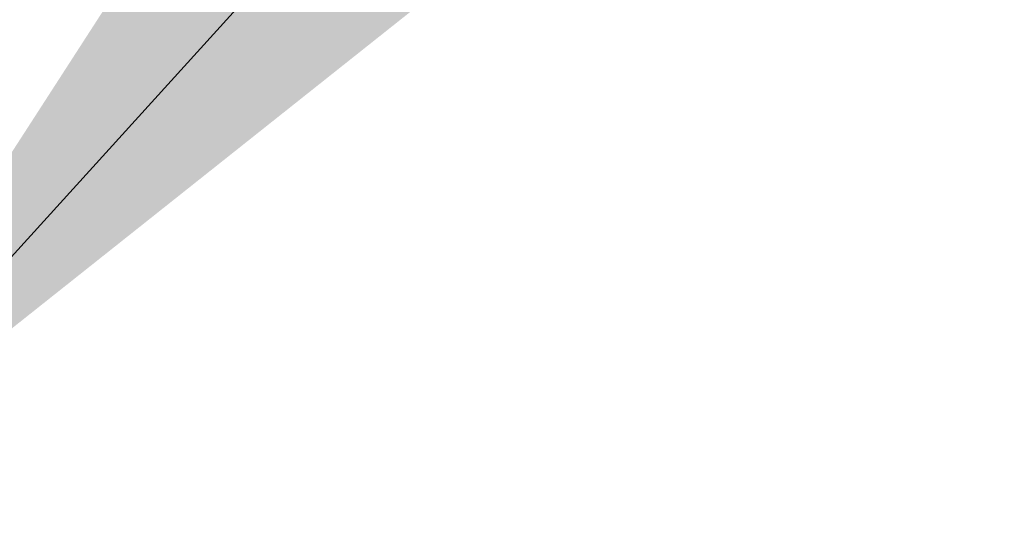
# Model space of a CAD drawing. Header units: inches. Extents: x 15 to 394, y 11 to 241.
# Tile 10 of 83: x 155.43 to 157.004, y 86.552 to 87.343. Entities that reach past the tile are written whole.
import ezdxf

# ---------------------------------------------------------------- set-up
doc = ezdxf.new("R2010")
doc.units = ezdxf.units.IN
doc.header["$LTSCALE"] = 24
doc.header["$MEASUREMENT"] = 0
doc.layers.get('0').update_dxf_attribs({"lineweight": 0})
doc.layers.add('Symbol (ANSI)', color=7, linetype='Continuous', lineweight=5)
doc.styles.add('ROMANS', font='tahoma.ttf')
doc.dimstyles.new('Default (ANSI)$7', dxfattribs={"dimscale": 24, "dimtxt": 0.07, "dimasz": 0.098425, "dimexe": 0.125, "dimexo": 0.0625, "dimgap": 0.031496, "dimtad": 0, "dimtih": 1, "dimtoh": 1, "dimrnd": 1e-08, "dimzin": 0, "dimdsep": 46, "dimtxsty": 'ROMANS', "dimblk": 'Filled-1', "dimcen": 0.09, "dimdle": 0.393701, "dimclrd": 256, "dimclre": 256, "dimclrt": 256, "dimadec": 0, "dimazin": 0, "dimtfac": 0.928571, "dimtofl": 0, "dimtmove": 0, "dimatfit": 3, "dimfxl": 0, "dimtolj": 1, "dimtzin": 0, "dimlwd": -1, "dimlwe": -1, "dimarcsym": 0})

# ---------------------------------------------------------------- blocks, each defined once
blk = doc.blocks.new('Filled-1')
at = {"color": 0}
for p, q in [((0, 0), (-1, 0.17857)), ((-1, 0.17857), (-1, -0.17857)), ((-1, 0), (0, 0)), ((-1, -0.17857), (0, 0))]:
    blk.add_line(p, q, dxfattribs=at)
at = {"color": 0, "flags": 128}
blk.add_lwpolyline([(-1, -0.17857), (0, 0)], dxfattribs=at)
at = {"color": 0}
blk.add_solid([(-1, -0.17857), (0, 0), (-1, 0.17857), (-1, -0.17857)], dxfattribs=at)

msp = doc.modelspace()

# ---------------------------------------------------------------- leaders
at = {"layer": 'Symbol (ANSI)'}
msp.add_leader([(155.0441, 86.5518), (158.2035, 90.0395), (160.5657, 90.0395)], dimstyle='Default (ANSI)$7', override={"dimtad": 0}, dxfattribs=at)

doc.saveas('drawing.dxf')
